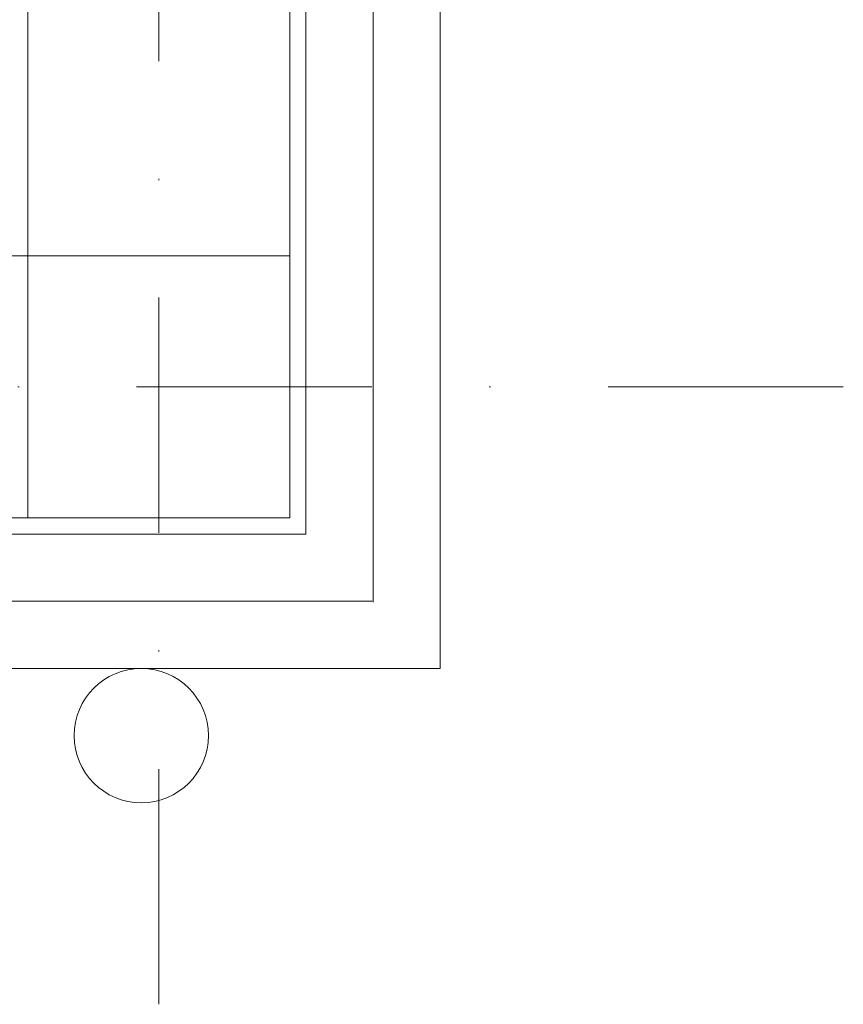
# Model space of a CAD drawing. Header units: inches. Extents: x 45159 to 108059, y -33626 to -17950.
# Tile 23 of 38: x 50676 to 50738, y -18917 to -18843. Entities that reach past the tile are written whole.
import ezdxf

# ---------------------------------------------------------------- set-up
doc = ezdxf.new("R2010")
doc.units = ezdxf.units.IN
doc.header["$MEASUREMENT"] = 0
doc.linetypes.add('DASHDOT', pattern=[1, 0.5, -0.25, 0, -0.25])
doc.layers.add('A35-rura spustowa', color=7, linetype='Continuous')
for name, color, linetype, lineweight in [('p-- ocieplenie-w.zew', 251, 'Continuous', 0), ('p--osie konstr', 7, 'DASHDOT', 15), ('p--ściana szkielet', 251, 'Continuous', 0)]:
    doc.layers.add(name, color=color, linetype=linetype, lineweight=lineweight)
doc.linetypes.add('BATTING', pattern='A,0.0001,-0.1,[134,ltypeshp.shx,S=0.1,R=0,X=-0.1,Y=0],-0.2,[134,ltypeshp.shx,S=0.1,R=180,X=0.1,Y=0],-0.1', length=0.4001)

msp = doc.modelspace()

# ---------------------------------------------------------------- linework, layer by layer
at = {"layer": 'A35-rura spustowa', "linetype": 'Continuous', "lineweight": 0, "ltscale": 75}
msp.add_circle((50685.398, -18896.661), 5, dxfattribs=at)
at = {"layer": 'p-- ocieplenie-w.zew', "linetype": 'BATTING', "ltscale": 10}
for p, q in [((50702.648, -18886.736), (50702.648, -18316.161)), ((50702.572, -18886.661), (50584.498, -18886.661))]:
    msp.add_line(p, q, dxfattribs=at)
at = {"layer": 'p--osie konstr', "linetype": 'DASHDOT', "ltscale": 35}
for p, q in [((50686.698, -18916.661), (50686.698, -18242.301)), ((50737.648, -18870.711), (50358.148, -18870.711))]:
    msp.add_line(p, q, dxfattribs=at)
at = {"layer": 'p--ściana szkielet', "ltscale": 35}
for p, q in [((50707.648, -18891.661), (50707.648, -18311.161)), ((50697.648, -18881.661), (50697.648, -18321.161)), ((50676.948, -18880.461), (50676.948, -18322.361)), ((50696.448, -18880.461), (50696.448, -18322.361)), ((50696.448, -18860.961), (50587.498, -18860.961)), ((50696.448, -18880.461), (50584.498, -18880.461)), ((50697.648, -18881.661), (50584.498, -18881.661)), ((50707.648, -18891.661), (50584.498, -18891.661))]:
    msp.add_line(p, q, dxfattribs=at)

doc.saveas('drawing.dxf')
